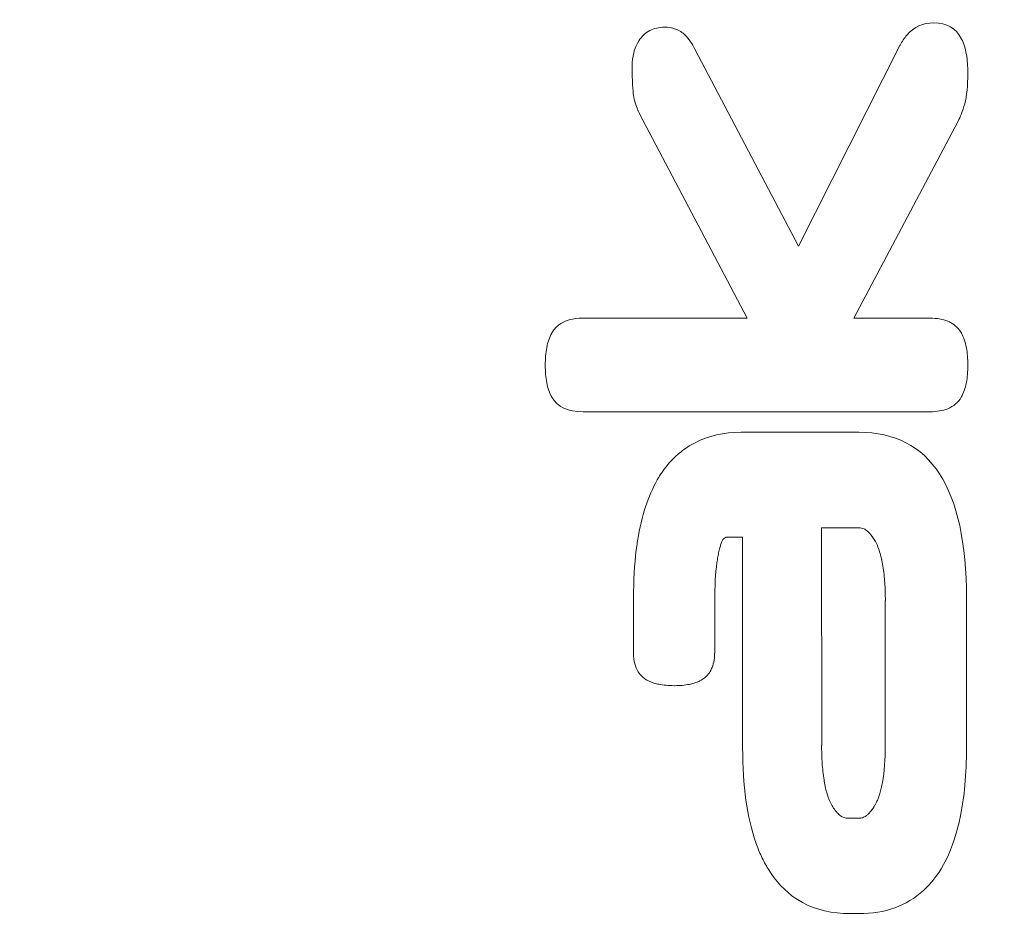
# Model space of a CAD drawing. Header units: inches. Extents: x -5.8 to 5.8, y -5.8 to 5.8.
# Tile 10 of 42: x -5.41 to -5.07, y -0.608 to -0.296. Entities that reach past the tile are written whole.
import ezdxf

# ---------------------------------------------------------------- set-up
doc = ezdxf.new("R2010")
doc.units = ezdxf.units.IN
doc.header["$MEASUREMENT"] = 0
doc.layers.add('VIEW_HATCHES', color=7, linetype='Continuous')

msp = doc.modelspace()

# ---------------------------------------------------------------- linework, layer by layer
at = {"layer": 'VIEW_HATCHES', "color": 4, "lineweight": 5}
for points in [[(-4.47718, 0.90654), (-4.47718, 0.90654), (-5.65767, 1.89029), (-5.65767, 1.89029), (-5.65767, 1.89029), (-5.71609, 1.93889), (-5.74992, 2.01092), (-5.74998, 2.08691), (-5.74998, 2.08691), (-5.75005, 2.16289), (-5.71601, 2.23529), (-5.65767, 2.28399), (-5.65767, 2.28399), (-5.65767, 2.28399), (-4.47717, 3.26774), (-4.47717, 3.26774), (-4.47717, 3.26774), (-4.47717, 3.26774), (-4.47717, 3.26774), (-4.47717, 3.26774), (-4.47717, 3.26774), (-4.471, 3.29833), (-4.16565, 4.85117), (-3.99717, 5.68682), (-3.99717, 5.68682), (-3.98978, 5.72355), (-3.95745, 5.74998), (-3.91998, 5.75), (-3.91998, 5.75), (-3.91998, 5.75), (-2.67093, 5.74999), (-2.67093, 5.74999), (-2.67093, 5.74999), (-2.63346, 5.75), (-2.60116, 5.72354), (-2.59374, 5.68681), (-2.59374, 5.68681), (-2.39022, 4.67732), (-2.11993, 3.29832), (-2.11376, 3.26772), (-2.11376, 3.26772), (-2.11376, 3.26772), (-2.11376, 3.26772), (-2.11376, 3.26772), (-2.11376, 3.26772), (-2.11376, 3.26772), (-0.93326, 2.28397), (-0.93326, 2.28397), (-0.93326, 2.28397), (-0.87484, 2.23537), (-0.84102, 2.16334), (-0.84096, 2.08735), (-0.84096, 2.08735), (-0.84089, 2.01136), (-0.87493, 1.93897), (-0.93327, 1.89026), (-0.93327, 1.89026), (-0.93327, 1.89026), (-2.11378, 0.90652), (-2.11378, 0.90652), (-2.11378, 0.90652), (-2.11378, 0.90652), (-2.11378, 0.90652), (-2.11378, 0.90652), (-2.11378, 0.90652), (-2.11994, 0.87593), (-2.43556, -0.72782), (-2.59377, -1.51256), (-2.59377, -1.51256), (-2.60116, -1.54929), (-2.63349, -1.57572), (-2.67096, -1.57573), (-2.67096, -1.57573), (-2.67096, -1.57573), (-3.92002, -1.57572), (-3.92002, -1.57572), (-3.92002, -1.57572), (-3.95748, -1.57574), (-3.98978, -1.54928), (-3.9972, -1.51255), (-3.9972, -1.51255), (-4.20072, -0.50306), (-4.47101, 0.87594), (-4.47718, 0.90654), (-4.47718, 0.90654), (-4.47718, 0.90654), (-4.47718, 0.90654), (-4.47718, 0.90654)], [(-4.84952, 0.33937), (-4.84952, 0.33937), (-4.59681, 0.02215), (-4.59681, 0.02215), (-4.59681, 0.02215), (-4.58138, 0.00648), (-4.57245, -0.01675), (-4.57244, -0.04125), (-4.57244, -0.04125), (-4.57242, -0.06575), (-4.58141, -0.0891), (-4.59681, -0.1048), (-4.59681, -0.1048), (-4.59681, -0.1048), (-4.84952, -0.42199), (-4.84952, -0.42199), (-4.84952, -0.42199), (-4.84952, -0.42199), (-4.84952, -0.42199), (-4.84952, -0.42199), (-4.84952, -0.42199), (-4.85115, -0.43186), (-4.93177, -0.93257), (-4.97626, -1.20202), (-4.97626, -1.20202), (-4.9782, -1.21386), (-4.98674, -1.22239), (-4.99663, -1.22239), (-4.99663, -1.22239), (-4.99663, -1.22239), (-5.32643, -1.22238), (-5.32643, -1.22238), (-5.32643, -1.22238), (-5.33633, -1.22238), (-5.34485, -1.21385), (-5.34681, -1.202), (-5.34681, -1.202), (-5.40056, -0.8765), (-5.47193, -0.43183), (-5.47356, -0.42197), (-5.47356, -0.42197), (-5.47356, -0.42197), (-5.47356, -0.42197), (-5.47356, -0.42197), (-5.47356, -0.42197), (-5.47356, -0.42197), (-5.72563, -0.10475), (-5.72563, -0.10475), (-5.72563, -0.10475), (-5.74105, -0.08908), (-5.74998, -0.06585), (-5.75, -0.04135), (-5.75, -0.04135), (-5.75002, -0.01685), (-5.74103, 0.0065), (-5.72563, 0.0222), (-5.72563, 0.0222), (-5.72563, 0.0222), (-5.47356, 0.33939), (-5.47356, 0.33939), (-5.47356, 0.33939), (-5.47356, 0.33939), (-5.47356, 0.33939), (-5.47356, 0.33939), (-5.47356, 0.33939), (-5.47193, 0.34926), (-5.38859, 0.86638), (-5.34682, 1.11942), (-5.34682, 1.11942), (-5.34487, 1.13126), (-5.33633, 1.13978), (-5.32644, 1.13979), (-5.32644, 1.13979), (-5.32644, 1.13979), (-4.99664, 1.13978), (-4.99664, 1.13978), (-4.99664, 1.13978), (-4.98675, 1.13978), (-4.97822, 1.13125), (-4.97626, 1.11941), (-4.97626, 1.11941), (-4.92252, 0.79389), (-4.85115, 0.34924), (-4.84952, 0.33937), (-4.84952, 0.33937), (-4.84952, 0.33937), (-4.84952, 0.33937), (-4.84952, 0.33937)]]:
    msp.add_open_spline(points, degree=3, knots=[0, 0, 0, 0, 0.045455, 0.045455, 0.045455, 0.045455, 0.090909, 0.090909, 0.090909, 0.090909, 0.136364, 0.136364, 0.136364, 0.136364, 0.181818, 0.181818, 0.181818, 0.181818, 0.227273, 0.227273, 0.227273, 0.227273, 0.272727, 0.272727, 0.272727, 0.272727, 0.318182, 0.318182, 0.318182, 0.318182, 0.363636, 0.363636, 0.363636, 0.363636, 0.409091, 0.409091, 0.409091, 0.409091, 0.454545, 0.454545, 0.454545, 0.454545, 0.5, 0.5, 0.5, 0.5, 0.545455, 0.545455, 0.545455, 0.545455, 0.590909, 0.590909, 0.590909, 0.590909, 0.636364, 0.636364, 0.636364, 0.636364, 0.681818, 0.681818, 0.681818, 0.681818, 0.727273, 0.727273, 0.727273, 0.727273, 0.772727, 0.772727, 0.772727, 0.772727, 0.818182, 0.818182, 0.818182, 0.818182, 0.863636, 0.863636, 0.863636, 0.863636, 0.909091, 0.909091, 0.909091, 0.909091, 0.954545, 0.954545, 0.954545, 0.954545, 1, 1, 1, 1], dxfattribs=at)
at = {"layer": 'VIEW_HATCHES', "color": 2, "lineweight": 5}
for points, knots in [([(-5.15883, -0.39935), (-5.15883, -0.39935), (-5.19602, -0.32877), (-5.19602, -0.32877), (-5.19602, -0.32877), (-5.19602, -0.32877), (-5.19602, -0.32877), (-5.19602, -0.32877), (-5.19602, -0.32877), (-5.19602, -0.32877), (-5.19604, -0.32874), (-5.19604, -0.32874), (-5.19604, -0.32874), (-5.19604, -0.32874), (-5.19604, -0.32872), (-5.19604, -0.32872), (-5.19604, -0.32872), (-5.19624, -0.32835), (-5.19639, -0.32804), (-5.1965, -0.32781), (-5.1965, -0.32781), (-5.19659, -0.3276), (-5.19673, -0.32728), (-5.19689, -0.32687), (-5.19689, -0.32687), (-5.19754, -0.32525), (-5.19797, -0.32354), (-5.19819, -0.32172), (-5.19819, -0.32172), (-5.19831, -0.32067), (-5.19842, -0.3193), (-5.19849, -0.31762), (-5.19849, -0.31762), (-5.19856, -0.31587), (-5.1986, -0.3141), (-5.1986, -0.31232), (-5.1986, -0.31232), (-5.1986, -0.31232), (-5.1986, -0.3123), (-5.1986, -0.3123), (-5.1986, -0.3123), (-5.1986, -0.3123), (-5.19858, -0.3123), (-5.19858, -0.3123), (-5.19858, -0.3123), (-5.19858, -0.31069), (-5.19839, -0.30917), (-5.19802, -0.30776), (-5.19802, -0.30776), (-5.19793, -0.30741), (-5.19787, -0.30718), (-5.19783, -0.30704), (-5.19783, -0.30704), (-5.19745, -0.30584), (-5.19693, -0.3047), (-5.19626, -0.30363), (-5.19626, -0.30363), (-5.19626, -0.30363), (-5.19626, -0.30361), (-5.19626, -0.30361), (-5.19626, -0.30361), (-5.19529, -0.30204), (-5.19402, -0.30085), (-5.19244, -0.30004), (-5.19244, -0.30004), (-5.19097, -0.29928), (-5.18929, -0.29889), (-5.18741, -0.29889), (-5.18741, -0.29889), (-5.18741, -0.29889), (-5.18741, -0.29888), (-5.18741, -0.29888), (-5.18741, -0.29888), (-5.18605, -0.29888), (-5.18479, -0.29909), (-5.18361, -0.29952), (-5.18361, -0.29952), (-5.18231, -0.29999), (-5.1812, -0.30069), (-5.18027, -0.30162), (-5.18027, -0.30162), (-5.17964, -0.30225), (-5.17901, -0.30301), (-5.1784, -0.30389), (-5.1784, -0.30389), (-5.17785, -0.30466), (-5.17735, -0.30551), (-5.1769, -0.30642), (-5.1769, -0.30642), (-5.1769, -0.30642), (-5.17689, -0.30642), (-5.17689, -0.30642), (-5.17689, -0.30642), (-5.17689, -0.30642), (-5.14117, -0.37447), (-5.14117, -0.37447), (-5.14117, -0.37447), (-5.14117, -0.37447), (-5.10609, -0.30515), (-5.10609, -0.30515), (-5.10609, -0.30515), (-5.10609, -0.30515), (-5.10609, -0.30516), (-5.10609, -0.30516), (-5.10609, -0.30516), (-5.10609, -0.30516), (-5.10607, -0.30511), (-5.10607, -0.30511), (-5.10607, -0.30511), (-5.10574, -0.30448), (-5.10538, -0.30386), (-5.10499, -0.30328), (-5.10499, -0.30328), (-5.10457, -0.30265), (-5.10415, -0.30209), (-5.10374, -0.30163), (-5.10374, -0.30163), (-5.10124, -0.29879), (-5.09813, -0.29737), (-5.09443, -0.29737), (-5.09443, -0.29737), (-5.08996, -0.29737), (-5.08676, -0.29923), (-5.08484, -0.30296), (-5.08484, -0.30296), (-5.08407, -0.30445), (-5.08351, -0.30623), (-5.08316, -0.30829), (-5.08316, -0.30829), (-5.08283, -0.31019), (-5.08267, -0.31235), (-5.08267, -0.31475), (-5.08267, -0.31475), (-5.08267, -0.31911), (-5.08303, -0.32263), (-5.08376, -0.32531), (-5.08376, -0.32531), (-5.08446, -0.32794), (-5.08523, -0.32993), (-5.08604, -0.33128), (-5.08604, -0.33128), (-5.08604, -0.33128), (-5.12205, -0.39936), (-5.12205, -0.39936), (-5.12205, -0.39936), (-5.12205, -0.39936), (-5.09573, -0.39936), (-5.09573, -0.39936), (-5.09573, -0.39936), (-5.09573, -0.39936), (-5.09573, -0.39934), (-5.09573, -0.39934), (-5.09573, -0.39934), (-5.09573, -0.39934), (-5.09572, -0.39934), (-5.09572, -0.39934), (-5.09572, -0.39934), (-5.09572, -0.39934), (-5.09572, -0.39936), (-5.09572, -0.39936), (-5.09572, -0.39936), (-5.09334, -0.39936), (-5.09129, -0.39972), (-5.08958, -0.40044), (-5.08958, -0.40044), (-5.08917, -0.40062), (-5.08887, -0.40075), (-5.08868, -0.40085), (-5.08868, -0.40085), (-5.08868, -0.40085), (-5.08866, -0.40087), (-5.08866, -0.40087), (-5.08866, -0.40087), (-5.08703, -0.40175), (-5.08577, -0.40296), (-5.0849, -0.40452), (-5.0849, -0.40452), (-5.08411, -0.40591), (-5.08354, -0.4076), (-5.08317, -0.40957), (-5.08317, -0.40957), (-5.08283, -0.41136), (-5.08266, -0.41337), (-5.08266, -0.41559), (-5.08266, -0.41559), (-5.08266, -0.41782), (-5.08283, -0.41983), (-5.08317, -0.4216), (-5.08317, -0.4216), (-5.08354, -0.42357), (-5.08413, -0.42525), (-5.08493, -0.42663), (-5.08493, -0.42663), (-5.08598, -0.42844), (-5.08755, -0.42978), (-5.08963, -0.43063), (-5.08963, -0.43063), (-5.09134, -0.43132), (-5.09337, -0.43167), (-5.09573, -0.43167), (-5.09573, -0.43167), (-5.09573, -0.43167), (-5.21551, -0.43168), (-5.21551, -0.43168), (-5.21551, -0.43168), (-5.22076, -0.43168), (-5.22436, -0.43), (-5.22631, -0.42664), (-5.22631, -0.42664), (-5.22711, -0.42526), (-5.2277, -0.42358), (-5.22807, -0.42161), (-5.22807, -0.42161), (-5.22841, -0.41984), (-5.22858, -0.41783), (-5.22858, -0.41561), (-5.22858, -0.41561), (-5.22858, -0.41339), (-5.22841, -0.41137), (-5.22808, -0.40958), (-5.22808, -0.40958), (-5.22771, -0.40761), (-5.22713, -0.40593), (-5.22635, -0.40453), (-5.22635, -0.40453), (-5.22635, -0.40453), (-5.22631, -0.40448), (-5.22631, -0.40448), (-5.22631, -0.40448), (-5.22631, -0.40448), (-5.22631, -0.40447), (-5.22631, -0.40447), (-5.22631, -0.40447), (-5.22631, -0.40447), (-5.2263, -0.40448), (-5.2263, -0.40448), (-5.2263, -0.40448), (-5.226, -0.40394), (-5.22566, -0.40347), (-5.2253, -0.40304), (-5.2253, -0.40304), (-5.22489, -0.40258), (-5.22447, -0.40217), (-5.22402, -0.40181), (-5.22402, -0.40181), (-5.22193, -0.40017), (-5.21909, -0.39935), (-5.21551, -0.39935), (-5.21551, -0.39935), (-5.21551, -0.39935), (-5.15883, -0.39935), (-5.15883, -0.39935)], [0, 0, 0, 0, 0.015873, 0.015873, 0.015873, 0.015873, 0.031746, 0.031746, 0.031746, 0.031746, 0.047619, 0.047619, 0.047619, 0.047619, 0.063492, 0.063492, 0.063492, 0.063492, 0.079365, 0.079365, 0.079365, 0.079365, 0.095238, 0.095238, 0.095238, 0.095238, 0.111111, 0.111111, 0.111111, 0.111111, 0.126984, 0.126984, 0.126984, 0.126984, 0.142857, 0.142857, 0.142857, 0.142857, 0.15873, 0.15873, 0.15873, 0.15873, 0.174603, 0.174603, 0.174603, 0.174603, 0.190476, 0.190476, 0.190476, 0.190476, 0.206349, 0.206349, 0.206349, 0.206349, 0.222222, 0.222222, 0.222222, 0.222222, 0.238095, 0.238095, 0.238095, 0.238095, 0.253968, 0.253968, 0.253968, 0.253968, 0.269841, 0.269841, 0.269841, 0.269841, 0.285714, 0.285714, 0.285714, 0.285714, 0.301587, 0.301587, 0.301587, 0.301587, 0.31746, 0.31746, 0.31746, 0.31746, 0.333333, 0.333333, 0.333333, 0.333333, 0.349206, 0.349206, 0.349206, 0.349206, 0.365079, 0.365079, 0.365079, 0.365079, 0.380952, 0.380952, 0.380952, 0.380952, 0.396825, 0.396825, 0.396825, 0.396825, 0.412698, 0.412698, 0.412698, 0.412698, 0.428571, 0.428571, 0.428571, 0.428571, 0.444444, 0.444444, 0.444444, 0.444444, 0.460317, 0.460317, 0.460317, 0.460317, 0.47619, 0.47619, 0.47619, 0.47619, 0.492063, 0.492063, 0.492063, 0.492063, 0.507937, 0.507937, 0.507937, 0.507937, 0.52381, 0.52381, 0.52381, 0.52381, 0.539683, 0.539683, 0.539683, 0.539683, 0.555556, 0.555556, 0.555556, 0.555556, 0.571429, 0.571429, 0.571429, 0.571429, 0.587302, 0.587302, 0.587302, 0.587302, 0.603175, 0.603175, 0.603175, 0.603175, 0.619048, 0.619048, 0.619048, 0.619048, 0.634921, 0.634921, 0.634921, 0.634921, 0.650794, 0.650794, 0.650794, 0.650794, 0.666667, 0.666667, 0.666667, 0.666667, 0.68254, 0.68254, 0.68254, 0.68254, 0.698413, 0.698413, 0.698413, 0.698413, 0.714286, 0.714286, 0.714286, 0.714286, 0.730159, 0.730159, 0.730159, 0.730159, 0.746032, 0.746032, 0.746032, 0.746032, 0.761905, 0.761905, 0.761905, 0.761905, 0.777778, 0.777778, 0.777778, 0.777778, 0.793651, 0.793651, 0.793651, 0.793651, 0.809524, 0.809524, 0.809524, 0.809524, 0.825397, 0.825397, 0.825397, 0.825397, 0.84127, 0.84127, 0.84127, 0.84127, 0.857143, 0.857143, 0.857143, 0.857143, 0.873016, 0.873016, 0.873016, 0.873016, 0.888889, 0.888889, 0.888889, 0.888889, 0.904762, 0.904762, 0.904762, 0.904762, 0.920635, 0.920635, 0.920635, 0.920635, 0.936508, 0.936508, 0.936508, 0.936508, 0.952381, 0.952381, 0.952381, 0.952381, 0.968254, 0.968254, 0.968254, 0.968254, 0.984127, 0.984127, 0.984127, 0.984127, 1, 1, 1, 1]), ([(-5.08311, -0.54768), (-5.08313, -0.55683), (-5.08386, -0.56488), (-5.08531, -0.57183), (-5.08531, -0.57183), (-5.08555, -0.57297), (-5.08581, -0.57409), (-5.08609, -0.57517), (-5.08609, -0.57517), (-5.08752, -0.58075), (-5.08946, -0.58554), (-5.09192, -0.58954), (-5.09192, -0.58954), (-5.09192, -0.58954), (-5.09193, -0.58955), (-5.09193, -0.58955), (-5.09193, -0.58955), (-5.09193, -0.58955), (-5.09193, -0.58956), (-5.09193, -0.58956), (-5.09193, -0.58956), (-5.09281, -0.591), (-5.09376, -0.59233), (-5.09477, -0.59357), (-5.09477, -0.59357), (-5.09577, -0.59481), (-5.09684, -0.59594), (-5.09798, -0.59698), (-5.09798, -0.59698), (-5.09798, -0.59698), (-5.09798, -0.59698), (-5.09798, -0.59698), (-5.09798, -0.59698), (-5.1038, -0.60232), (-5.11123, -0.60499), (-5.12027, -0.60499), (-5.12027, -0.60499), (-5.12027, -0.60499), (-5.12058, -0.60499), (-5.12058, -0.60499), (-5.12058, -0.60499), (-5.12058, -0.60499), (-5.12058, -0.60497), (-5.12058, -0.60497), (-5.12058, -0.60497), (-5.12058, -0.60497), (-5.12296, -0.60497), (-5.12296, -0.60497), (-5.12296, -0.60497), (-5.12296, -0.60497), (-5.12296, -0.60499), (-5.12296, -0.60499), (-5.12296, -0.60499), (-5.12296, -0.60499), (-5.12326, -0.60499), (-5.12326, -0.60499), (-5.12326, -0.60499), (-5.12326, -0.60499), (-5.12328, -0.60499), (-5.12328, -0.60499), (-5.12328, -0.60499), (-5.12328, -0.60499), (-5.12328, -0.60499), (-5.12328, -0.60499), (-5.12328, -0.60499), (-5.12955, -0.60499), (-5.13506, -0.6037), (-5.13978, -0.60113), (-5.13978, -0.60113), (-5.14055, -0.60071), (-5.1413, -0.60025), (-5.14203, -0.59977), (-5.14203, -0.59977), (-5.14577, -0.59726), (-5.14897, -0.59386), (-5.15161, -0.58956), (-5.15161, -0.58956), (-5.15161, -0.58956), (-5.15162, -0.58955), (-5.15162, -0.58955), (-5.15162, -0.58955), (-5.15162, -0.58955), (-5.15163, -0.58954), (-5.15163, -0.58954), (-5.15163, -0.58954), (-5.15245, -0.58819), (-5.15322, -0.58676), (-5.15393, -0.58525), (-5.15393, -0.58525), (-5.15393, -0.58525), (-5.15392, -0.58525), (-5.15392, -0.58525), (-5.15392, -0.58525), (-5.15463, -0.58373), (-5.15528, -0.58212), (-5.15587, -0.58043), (-5.15587, -0.58043), (-5.15889, -0.57181), (-5.16041, -0.56089), (-5.16043, -0.54769), (-5.16043, -0.54769), (-5.16043, -0.54769), (-5.16045, -0.54769), (-5.16045, -0.54769), (-5.16045, -0.54769), (-5.16045, -0.54769), (-5.16045, -0.54738), (-5.16045, -0.54738), (-5.16045, -0.54738), (-5.16045, -0.54738), (-5.16044, -0.47503), (-5.16044, -0.47503), (-5.16044, -0.47503), (-5.16044, -0.47503), (-5.16606, -0.47503), (-5.16606, -0.47503), (-5.16606, -0.47503), (-5.16606, -0.47503), (-5.16607, -0.47503), (-5.16607, -0.47503), (-5.16607, -0.47503), (-5.16607, -0.47503), (-5.16607, -0.47503), (-5.16607, -0.47503), (-5.16607, -0.47503), (-5.1661, -0.47503), (-5.16613, -0.47504), (-5.16618, -0.47506), (-5.16618, -0.47506), (-5.16624, -0.47508), (-5.16631, -0.47511), (-5.16639, -0.47515), (-5.16639, -0.47515), (-5.16639, -0.47515), (-5.16639, -0.47515), (-5.16639, -0.47515), (-5.16639, -0.47515), (-5.16679, -0.47537), (-5.16727, -0.47578), (-5.16737, -0.47602), (-5.16737, -0.47602), (-5.16737, -0.47602), (-5.16746, -0.4762), (-5.16746, -0.4762), (-5.16746, -0.4762), (-5.16746, -0.4762), (-5.16746, -0.4762), (-5.16746, -0.4762), (-5.16746, -0.4762), (-5.16746, -0.4762), (-5.16749, -0.47627), (-5.16749, -0.47627), (-5.16749, -0.47627), (-5.16749, -0.47627), (-5.16749, -0.47627), (-5.16749, -0.47627), (-5.16749, -0.47627), (-5.16749, -0.47627), (-5.16759, -0.4765), (-5.16759, -0.4765), (-5.16759, -0.4765), (-5.16759, -0.4765), (-5.16759, -0.4765), (-5.16759, -0.4765), (-5.16759, -0.4765), (-5.16775, -0.47689), (-5.16789, -0.4773), (-5.16802, -0.4777), (-5.16802, -0.4777), (-5.16802, -0.4777), (-5.16803, -0.47774), (-5.16803, -0.47774), (-5.16803, -0.47774), (-5.16803, -0.47774), (-5.16803, -0.47775), (-5.16803, -0.47775), (-5.16803, -0.47775), (-5.16803, -0.47775), (-5.16803, -0.47775), (-5.16803, -0.47775), (-5.16803, -0.47775), (-5.16803, -0.47775), (-5.16811, -0.47801), (-5.16811, -0.47801), (-5.16811, -0.47801), (-5.16811, -0.47801), (-5.16819, -0.47828), (-5.16819, -0.47828), (-5.16819, -0.47828), (-5.16833, -0.47874), (-5.16846, -0.47928), (-5.1686, -0.47988), (-5.1686, -0.47988), (-5.1686, -0.47988), (-5.16861, -0.47992), (-5.16861, -0.47992), (-5.16861, -0.47992), (-5.16875, -0.48051), (-5.16888, -0.48113), (-5.169, -0.48178), (-5.169, -0.48178), (-5.16911, -0.48242), (-5.16922, -0.4831), (-5.16932, -0.48381), (-5.16932, -0.48381), (-5.16982, -0.48746), (-5.17007, -0.49191), (-5.17007, -0.49714), (-5.17007, -0.49714), (-5.17007, -0.49714), (-5.17007, -0.51476), (-5.17007, -0.51476), (-5.17007, -0.51476), (-5.17007, -0.51476), (-5.17007, -0.51507), (-5.17007, -0.51507), (-5.17007, -0.51507), (-5.17007, -0.51507), (-5.17009, -0.51507), (-5.17009, -0.51507), (-5.17009, -0.51507), (-5.17013, -0.51725), (-5.17051, -0.5191), (-5.17124, -0.52062), (-5.17124, -0.52062), (-5.17124, -0.52062), (-5.17124, -0.52062), (-5.17124, -0.52062), (-5.17124, -0.52062), (-5.17137, -0.52088), (-5.1715, -0.52113), (-5.17165, -0.52138), (-5.17165, -0.52138), (-5.17165, -0.52138), (-5.17165, -0.52138), (-5.17165, -0.52138), (-5.17165, -0.52138), (-5.17235, -0.52253), (-5.17328, -0.52346), (-5.17444, -0.52418), (-5.17444, -0.52418), (-5.17444, -0.52418), (-5.17443, -0.52419), (-5.17443, -0.52419), (-5.17443, -0.52419), (-5.17443, -0.52419), (-5.17472, -0.52435), (-5.17472, -0.52435), (-5.17472, -0.52435), (-5.17472, -0.52435), (-5.17473, -0.52436), (-5.17473, -0.52436), (-5.17473, -0.52436), (-5.17473, -0.52436), (-5.17478, -0.52438), (-5.17478, -0.52438), (-5.17478, -0.52438), (-5.17478, -0.52438), (-5.17479, -0.52438), (-5.17479, -0.52438), (-5.17479, -0.52438), (-5.17479, -0.52438), (-5.17495, -0.52446), (-5.17495, -0.52446), (-5.17495, -0.52446), (-5.17495, -0.52446), (-5.17498, -0.52448), (-5.17498, -0.52448), (-5.17498, -0.52448), (-5.17498, -0.52448), (-5.17498, -0.52448), (-5.17498, -0.52448), (-5.17498, -0.52448), (-5.17498, -0.52448), (-5.17515, -0.52457), (-5.17515, -0.52457), (-5.17515, -0.52457), (-5.17515, -0.52457), (-5.17515, -0.52457), (-5.17515, -0.52457), (-5.17515, -0.52457), (-5.17544, -0.52472), (-5.1757, -0.52485), (-5.17594, -0.52494), (-5.17594, -0.52494), (-5.17594, -0.52494), (-5.17594, -0.52494), (-5.17594, -0.52494), (-5.17594, -0.52494), (-5.17594, -0.52494), (-5.17594, -0.52495), (-5.17594, -0.52495), (-5.17594, -0.52495), (-5.17594, -0.52495), (-5.17595, -0.52495), (-5.17595, -0.52495), (-5.17595, -0.52495), (-5.17595, -0.52495), (-5.17609, -0.52501), (-5.17609, -0.52501), (-5.17609, -0.52501), (-5.17609, -0.52501), (-5.1761, -0.52501), (-5.1761, -0.52501), (-5.1761, -0.52501), (-5.1761, -0.52501), (-5.17625, -0.52507), (-5.17625, -0.52507), (-5.17625, -0.52507), (-5.17625, -0.52507), (-5.17625, -0.52507), (-5.17625, -0.52507), (-5.17625, -0.52507), (-5.17652, -0.52517), (-5.17681, -0.52528), (-5.17714, -0.52538), (-5.17714, -0.52538), (-5.17714, -0.52538), (-5.17714, -0.52538), (-5.17714, -0.52538), (-5.17714, -0.52538), (-5.17714, -0.52538), (-5.17717, -0.52539), (-5.17717, -0.52539), (-5.17717, -0.52539), (-5.17717, -0.52539), (-5.17717, -0.52539), (-5.17717, -0.52539), (-5.17717, -0.52539), (-5.17744, -0.52547), (-5.17772, -0.52555), (-5.178, -0.52562), (-5.178, -0.52562), (-5.17828, -0.52569), (-5.17857, -0.52576), (-5.17887, -0.52581), (-5.17887, -0.52581), (-5.18038, -0.52611), (-5.18209, -0.52627), (-5.18401, -0.52627), (-5.18401, -0.52627), (-5.18401, -0.52627), (-5.18404, -0.52627), (-5.18404, -0.52627), (-5.18404, -0.52627), (-5.18404, -0.52627), (-5.18404, -0.52627), (-5.18404, -0.52627), (-5.18404, -0.52627), (-5.18604, -0.52626), (-5.18783, -0.52611), (-5.18939, -0.52579), (-5.18939, -0.52579), (-5.18965, -0.52574), (-5.18991, -0.52569), (-5.19014, -0.52563), (-5.19014, -0.52563), (-5.19141, -0.52532), (-5.19251, -0.5249), (-5.19346, -0.52437), (-5.19346, -0.52437), (-5.19346, -0.52437), (-5.19346, -0.52436), (-5.19346, -0.52436), (-5.19346, -0.52436), (-5.19346, -0.52436), (-5.19347, -0.52436), (-5.19347, -0.52436), (-5.19347, -0.52436), (-5.1937, -0.52423), (-5.19394, -0.52408), (-5.19415, -0.52393), (-5.19415, -0.52393), (-5.19437, -0.52378), (-5.19458, -0.52362), (-5.19478, -0.52345), (-5.19478, -0.52345), (-5.19478, -0.52345), (-5.19478, -0.52345), (-5.19478, -0.52345), (-5.19478, -0.52345), (-5.19582, -0.52257), (-5.19663, -0.52144), (-5.1972, -0.52007), (-5.1972, -0.52007), (-5.1972, -0.52007), (-5.1972, -0.52007), (-5.1972, -0.52007), (-5.1972, -0.52007), (-5.1972, -0.52007), (-5.1972, -0.52005), (-5.1972, -0.52005), (-5.1972, -0.52005), (-5.19729, -0.51984), (-5.19737, -0.51963), (-5.19744, -0.51941), (-5.19744, -0.51941), (-5.19752, -0.51918), (-5.19759, -0.51896), (-5.19765, -0.51874), (-5.19765, -0.51874), (-5.19794, -0.51764), (-5.1981, -0.51642), (-5.19812, -0.51507), (-5.19812, -0.51507), (-5.19812, -0.51507), (-5.19814, -0.51507), (-5.19814, -0.51507), (-5.19814, -0.51507), (-5.19814, -0.51507), (-5.19814, -0.51477), (-5.19814, -0.51477), (-5.19814, -0.51477), (-5.19814, -0.51477), (-5.19814, -0.4964), (-5.19814, -0.4964), (-5.19814, -0.4964), (-5.19814, -0.4964), (-5.19814, -0.49638), (-5.19814, -0.49638), (-5.19814, -0.49638), (-5.19814, -0.49638), (-5.19814, -0.49607), (-5.19814, -0.49607), (-5.19814, -0.49607), (-5.19814, -0.49607), (-5.19812, -0.49607), (-5.19812, -0.49607), (-5.19812, -0.49607), (-5.19811, -0.49001), (-5.19778, -0.48443), (-5.19715, -0.47933), (-5.19715, -0.47933), (-5.19693, -0.47763), (-5.19669, -0.476), (-5.19641, -0.47443), (-5.19641, -0.47443), (-5.19496, -0.46629), (-5.19259, -0.45955), (-5.18931, -0.45422), (-5.18931, -0.45422), (-5.18931, -0.45422), (-5.18931, -0.45421), (-5.18931, -0.45421), (-5.18931, -0.45421), (-5.18931, -0.45421), (-5.1893, -0.45421), (-5.1893, -0.45421), (-5.1893, -0.45421), (-5.18902, -0.45374), (-5.18872, -0.45328), (-5.18841, -0.45283), (-5.18841, -0.45283), (-5.18811, -0.45237), (-5.18779, -0.45193), (-5.18748, -0.45151), (-5.18748, -0.45151), (-5.18583, -0.4493), (-5.18399, -0.44736), (-5.18195, -0.44571), (-5.18195, -0.44571), (-5.18195, -0.44571), (-5.18195, -0.4457), (-5.18195, -0.4457), (-5.18195, -0.4457), (-5.18195, -0.4457), (-5.18194, -0.4457), (-5.18194, -0.4457), (-5.18194, -0.4457), (-5.18194, -0.4457), (-5.18194, -0.4457), (-5.18194, -0.4457), (-5.18194, -0.4457), (-5.18115, -0.44506), (-5.18033, -0.44445), (-5.17948, -0.44389), (-5.17948, -0.44389), (-5.17863, -0.44334), (-5.17776, -0.44283), (-5.17686, -0.44236), (-5.17686, -0.44236), (-5.17224, -0.43997), (-5.16694, -0.43878), (-5.16096, -0.43878), (-5.16096, -0.43878), (-5.16096, -0.43878), (-5.12029, -0.43878), (-5.12029, -0.43878), (-5.12029, -0.43878), (-5.09557, -0.43877), (-5.08319, -0.45787), (-5.08312, -0.49608), (-5.08312, -0.49608), (-5.08312, -0.49608), (-5.0831, -0.49608), (-5.0831, -0.49608), (-5.0831, -0.49608), (-5.0831, -0.49608), (-5.0831, -0.49639), (-5.0831, -0.49639), (-5.0831, -0.49639), (-5.0831, -0.49639), (-5.08309, -0.54737), (-5.08309, -0.54737), (-5.08309, -0.54737), (-5.08309, -0.54737), (-5.08309, -0.54768), (-5.08309, -0.54768), (-5.08309, -0.54768), (-5.08309, -0.54768), (-5.08311, -0.54768), (-5.08311, -0.54768)], [0, 0, 0, 0, 0.007812, 0.007812, 0.007812, 0.007812, 0.015625, 0.015625, 0.015625, 0.015625, 0.023438, 0.023438, 0.023438, 0.023438, 0.03125, 0.03125, 0.03125, 0.03125, 0.039062, 0.039062, 0.039062, 0.039062, 0.046875, 0.046875, 0.046875, 0.046875, 0.054688, 0.054688, 0.054688, 0.054688, 0.0625, 0.0625, 0.0625, 0.0625, 0.070312, 0.070312, 0.070312, 0.070312, 0.078125, 0.078125, 0.078125, 0.078125, 0.085938, 0.085938, 0.085938, 0.085938, 0.09375, 0.09375, 0.09375, 0.09375, 0.101562, 0.101562, 0.101562, 0.101562, 0.109375, 0.109375, 0.109375, 0.109375, 0.117188, 0.117188, 0.117188, 0.117188, 0.125, 0.125, 0.125, 0.125, 0.132812, 0.132812, 0.132812, 0.132812, 0.140625, 0.140625, 0.140625, 0.140625, 0.148438, 0.148438, 0.148438, 0.148438, 0.15625, 0.15625, 0.15625, 0.15625, 0.164062, 0.164062, 0.164062, 0.164062, 0.171875, 0.171875, 0.171875, 0.171875, 0.179688, 0.179688, 0.179688, 0.179688, 0.1875, 0.1875, 0.1875, 0.1875, 0.195312, 0.195312, 0.195312, 0.195312, 0.203125, 0.203125, 0.203125, 0.203125, 0.210938, 0.210938, 0.210938, 0.210938, 0.21875, 0.21875, 0.21875, 0.21875, 0.226562, 0.226562, 0.226562, 0.226562, 0.234375, 0.234375, 0.234375, 0.234375, 0.242188, 0.242188, 0.242188, 0.242188, 0.25, 0.25, 0.25, 0.25, 0.257812, 0.257812, 0.257812, 0.257812, 0.265625, 0.265625, 0.265625, 0.265625, 0.273438, 0.273438, 0.273438, 0.273438, 0.28125, 0.28125, 0.28125, 0.28125, 0.289062, 0.289062, 0.289062, 0.289062, 0.296875, 0.296875, 0.296875, 0.296875, 0.304688, 0.304688, 0.304688, 0.304688, 0.3125, 0.3125, 0.3125, 0.3125, 0.320312, 0.320312, 0.320312, 0.320312, 0.328125, 0.328125, 0.328125, 0.328125, 0.335938, 0.335938, 0.335938, 0.335938, 0.34375, 0.34375, 0.34375, 0.34375, 0.351562, 0.351562, 0.351562, 0.351562, 0.359375, 0.359375, 0.359375, 0.359375, 0.367188, 0.367188, 0.367188, 0.367188, 0.375, 0.375, 0.375, 0.375, 0.382812, 0.382812, 0.382812, 0.382812, 0.390625, 0.390625, 0.390625, 0.390625, 0.398438, 0.398438, 0.398438, 0.398438, 0.40625, 0.40625, 0.40625, 0.40625, 0.414062, 0.414062, 0.414062, 0.414062, 0.421875, 0.421875, 0.421875, 0.421875, 0.429688, 0.429688, 0.429688, 0.429688, 0.4375, 0.4375, 0.4375, 0.4375, 0.445312, 0.445312, 0.445312, 0.445312, 0.453125, 0.453125, 0.453125, 0.453125, 0.460938, 0.460938, 0.460938, 0.460938, 0.46875, 0.46875, 0.46875, 0.46875, 0.476562, 0.476562, 0.476562, 0.476562, 0.484375, 0.484375, 0.484375, 0.484375, 0.492188, 0.492188, 0.492188, 0.492188, 0.5, 0.5, 0.5, 0.5, 0.507812, 0.507812, 0.507812, 0.507812, 0.515625, 0.515625, 0.515625, 0.515625, 0.523438, 0.523438, 0.523438, 0.523438, 0.53125, 0.53125, 0.53125, 0.53125, 0.539062, 0.539062, 0.539062, 0.539062, 0.546875, 0.546875, 0.546875, 0.546875, 0.554688, 0.554688, 0.554688, 0.554688, 0.5625, 0.5625, 0.5625, 0.5625, 0.570312, 0.570312, 0.570312, 0.570312, 0.578125, 0.578125, 0.578125, 0.578125, 0.585938, 0.585938, 0.585938, 0.585938, 0.59375, 0.59375, 0.59375, 0.59375, 0.601562, 0.601562, 0.601562, 0.601562, 0.609375, 0.609375, 0.609375, 0.609375, 0.617188, 0.617188, 0.617188, 0.617188, 0.625, 0.625, 0.625, 0.625, 0.632812, 0.632812, 0.632812, 0.632812, 0.640625, 0.640625, 0.640625, 0.640625, 0.648438, 0.648438, 0.648438, 0.648438, 0.65625, 0.65625, 0.65625, 0.65625, 0.664062, 0.664062, 0.664062, 0.664062, 0.671875, 0.671875, 0.671875, 0.671875, 0.679688, 0.679688, 0.679688, 0.679688, 0.6875, 0.6875, 0.6875, 0.6875, 0.695312, 0.695312, 0.695312, 0.695312, 0.703125, 0.703125, 0.703125, 0.703125, 0.710938, 0.710938, 0.710938, 0.710938, 0.71875, 0.71875, 0.71875, 0.71875, 0.726562, 0.726562, 0.726562, 0.726562, 0.734375, 0.734375, 0.734375, 0.734375, 0.742188, 0.742188, 0.742188, 0.742188, 0.75, 0.75, 0.75, 0.75, 0.757812, 0.757812, 0.757812, 0.757812, 0.765625, 0.765625, 0.765625, 0.765625, 0.773438, 0.773438, 0.773438, 0.773438, 0.78125, 0.78125, 0.78125, 0.78125, 0.789062, 0.789062, 0.789062, 0.789062, 0.796875, 0.796875, 0.796875, 0.796875, 0.804688, 0.804688, 0.804688, 0.804688, 0.8125, 0.8125, 0.8125, 0.8125, 0.820312, 0.820312, 0.820312, 0.820312, 0.828125, 0.828125, 0.828125, 0.828125, 0.835938, 0.835938, 0.835938, 0.835938, 0.84375, 0.84375, 0.84375, 0.84375, 0.851562, 0.851562, 0.851562, 0.851562, 0.859375, 0.859375, 0.859375, 0.859375, 0.867188, 0.867188, 0.867188, 0.867188, 0.875, 0.875, 0.875, 0.875, 0.882812, 0.882812, 0.882812, 0.882812, 0.890625, 0.890625, 0.890625, 0.890625, 0.898438, 0.898438, 0.898438, 0.898438, 0.90625, 0.90625, 0.90625, 0.90625, 0.914062, 0.914062, 0.914062, 0.914062, 0.921875, 0.921875, 0.921875, 0.921875, 0.929688, 0.929688, 0.929688, 0.929688, 0.9375, 0.9375, 0.9375, 0.9375, 0.945312, 0.945312, 0.945312, 0.945312, 0.953125, 0.953125, 0.953125, 0.953125, 0.960938, 0.960938, 0.960938, 0.960938, 0.96875, 0.96875, 0.96875, 0.96875, 0.976562, 0.976562, 0.976562, 0.976562, 0.984375, 0.984375, 0.984375, 0.984375, 0.992188, 0.992188, 0.992188, 0.992188, 1, 1, 1, 1]), ([(-5.11117, -0.49714), (-5.11117, -0.49714), (-5.11117, -0.4971), (-5.11117, -0.4971), (-5.11117, -0.4971), (-5.11117, -0.4971), (-5.11117, -0.4968), (-5.11117, -0.4968), (-5.11117, -0.4968), (-5.11117, -0.4968), (-5.11115, -0.4968), (-5.11115, -0.4968), (-5.11115, -0.4968), (-5.11115, -0.49493), (-5.1112, -0.49315), (-5.1113, -0.49147), (-5.1113, -0.49147), (-5.1113, -0.49147), (-5.1113, -0.49147), (-5.1113, -0.49147), (-5.1113, -0.49147), (-5.11133, -0.49106), (-5.11136, -0.49063), (-5.11139, -0.4902), (-5.11139, -0.4902), (-5.11155, -0.48807), (-5.11179, -0.48611), (-5.1121, -0.48432), (-5.1121, -0.48432), (-5.1121, -0.48432), (-5.11211, -0.48429), (-5.11211, -0.48429), (-5.11211, -0.48429), (-5.11211, -0.48429), (-5.11215, -0.48405), (-5.11215, -0.48405), (-5.11215, -0.48405), (-5.11215, -0.48405), (-5.11219, -0.48382), (-5.11219, -0.48382), (-5.11219, -0.48382), (-5.11227, -0.48343), (-5.11235, -0.48305), (-5.11242, -0.4827), (-5.11242, -0.4827), (-5.11242, -0.4827), (-5.11242, -0.4827), (-5.11242, -0.4827), (-5.11242, -0.4827), (-5.11242, -0.4827), (-5.11243, -0.48268), (-5.11243, -0.48268), (-5.11243, -0.48268), (-5.11243, -0.48268), (-5.11243, -0.48267), (-5.11243, -0.48267), (-5.11243, -0.48267), (-5.11251, -0.48231), (-5.11259, -0.48196), (-5.11267, -0.48163), (-5.11267, -0.48163), (-5.11276, -0.4813), (-5.11285, -0.48096), (-5.11294, -0.48065), (-5.11294, -0.48065), (-5.1134, -0.47902), (-5.11395, -0.47765), (-5.11458, -0.47653), (-5.11458, -0.47653), (-5.11458, -0.47653), (-5.11459, -0.47652), (-5.11459, -0.47652), (-5.11459, -0.47652), (-5.11459, -0.47652), (-5.11459, -0.47651), (-5.11459, -0.47651), (-5.11459, -0.47651), (-5.11474, -0.47626), (-5.11488, -0.47601), (-5.11503, -0.47577), (-5.11503, -0.47577), (-5.11517, -0.47554), (-5.11532, -0.47531), (-5.11547, -0.47509), (-5.11547, -0.47509), (-5.11622, -0.474), (-5.11699, -0.47316), (-5.11777, -0.47259), (-5.11777, -0.47259), (-5.11777, -0.47259), (-5.11801, -0.47241), (-5.11801, -0.47241), (-5.11801, -0.47241), (-5.11801, -0.47241), (-5.11811, -0.47234), (-5.11811, -0.47234), (-5.11811, -0.47234), (-5.11822, -0.47228), (-5.11834, -0.47221), (-5.11845, -0.47215), (-5.11845, -0.47215), (-5.11903, -0.47186), (-5.11964, -0.47172), (-5.12028, -0.47172), (-5.12028, -0.47172), (-5.12028, -0.47172), (-5.13314, -0.47172), (-5.13314, -0.47172), (-5.13314, -0.47172), (-5.13314, -0.47172), (-5.13313, -0.54663), (-5.13313, -0.54663), (-5.13313, -0.54663), (-5.13313, -0.54663), (-5.13313, -0.54667), (-5.13313, -0.54667), (-5.13313, -0.54667), (-5.13313, -0.54667), (-5.13313, -0.54697), (-5.13313, -0.54697), (-5.13313, -0.54697), (-5.13313, -0.54697), (-5.13315, -0.54697), (-5.13315, -0.54697), (-5.13315, -0.54697), (-5.13315, -0.54884), (-5.13309, -0.55063), (-5.133, -0.55231), (-5.133, -0.55231), (-5.13298, -0.55273), (-5.13295, -0.55315), (-5.13292, -0.55358), (-5.13292, -0.55358), (-5.13276, -0.55571), (-5.13253, -0.55767), (-5.13222, -0.55946), (-5.13222, -0.55946), (-5.13222, -0.55946), (-5.13221, -0.55949), (-5.13221, -0.55949), (-5.13221, -0.55949), (-5.13221, -0.55949), (-5.13217, -0.55973), (-5.13217, -0.55973), (-5.13217, -0.55973), (-5.13217, -0.55973), (-5.13217, -0.55973), (-5.13217, -0.55973), (-5.13217, -0.55973), (-5.13217, -0.55973), (-5.13213, -0.55997), (-5.13213, -0.55997), (-5.13213, -0.55997), (-5.13206, -0.56036), (-5.13198, -0.56074), (-5.13191, -0.56109), (-5.13191, -0.56109), (-5.13191, -0.56109), (-5.1319, -0.56111), (-5.1319, -0.56111), (-5.1319, -0.56111), (-5.13183, -0.56147), (-5.13174, -0.56182), (-5.13167, -0.56215), (-5.13167, -0.56215), (-5.13167, -0.56215), (-5.13167, -0.56215), (-5.13167, -0.56215), (-5.13167, -0.56215), (-5.13159, -0.56248), (-5.1315, -0.56281), (-5.13141, -0.56314), (-5.13141, -0.56314), (-5.13095, -0.56476), (-5.1304, -0.56615), (-5.12977, -0.5673), (-5.12977, -0.5673), (-5.12977, -0.5673), (-5.12976, -0.5673), (-5.12976, -0.5673), (-5.12976, -0.5673), (-5.12976, -0.5673), (-5.12976, -0.56731), (-5.12976, -0.56731), (-5.12976, -0.56731), (-5.12976, -0.56731), (-5.12976, -0.56731), (-5.12976, -0.56731), (-5.12976, -0.56731), (-5.12976, -0.56731), (-5.12954, -0.56771), (-5.12954, -0.56771), (-5.12954, -0.56771), (-5.12954, -0.56771), (-5.12931, -0.56809), (-5.12931, -0.56809), (-5.12931, -0.56809), (-5.12893, -0.56871), (-5.12855, -0.56925), (-5.12817, -0.56972), (-5.12817, -0.56972), (-5.12817, -0.56972), (-5.12816, -0.56972), (-5.12816, -0.56972), (-5.12816, -0.56972), (-5.12816, -0.56972), (-5.12816, -0.56973), (-5.12816, -0.56973), (-5.12816, -0.56973), (-5.12816, -0.56973), (-5.12795, -0.56997), (-5.12795, -0.56997), (-5.12795, -0.56997), (-5.12795, -0.56997), (-5.12795, -0.56997), (-5.12795, -0.56997), (-5.12795, -0.56997), (-5.12795, -0.56997), (-5.12775, -0.5702), (-5.12775, -0.5702), (-5.12775, -0.5702), (-5.12775, -0.5702), (-5.12775, -0.57019), (-5.12775, -0.57019), (-5.12775, -0.57019), (-5.1274, -0.57057), (-5.12704, -0.57089), (-5.12667, -0.57116), (-5.12667, -0.57116), (-5.12667, -0.57116), (-5.12643, -0.57133), (-5.12643, -0.57133), (-5.12643, -0.57133), (-5.1263, -0.57142), (-5.12617, -0.57149), (-5.12604, -0.57156), (-5.12604, -0.57156), (-5.12583, -0.57167), (-5.12561, -0.57176), (-5.1254, -0.57183), (-5.1254, -0.57183), (-5.1254, -0.57183), (-5.1254, -0.57183), (-5.1254, -0.57183), (-5.1254, -0.57183), (-5.12496, -0.57198), (-5.1245, -0.57205), (-5.12402, -0.57205), (-5.12402, -0.57205), (-5.12402, -0.57205), (-5.12028, -0.57205), (-5.12028, -0.57205), (-5.12028, -0.57205), (-5.12028, -0.57205), (-5.12027, -0.57205), (-5.12027, -0.57205), (-5.12027, -0.57205), (-5.12027, -0.57205), (-5.11996, -0.57205), (-5.11996, -0.57205), (-5.11996, -0.57205), (-5.11996, -0.57205), (-5.11996, -0.57205), (-5.11996, -0.57205), (-5.11996, -0.57205), (-5.11972, -0.57203), (-5.11948, -0.57199), (-5.11924, -0.57193), (-5.11924, -0.57193), (-5.11915, -0.5719), (-5.11907, -0.57187), (-5.11899, -0.57185), (-5.11899, -0.57185), (-5.11857, -0.5717), (-5.11816, -0.57147), (-5.11776, -0.57118), (-5.11776, -0.57118), (-5.11776, -0.57118), (-5.11776, -0.57118), (-5.11776, -0.57118), (-5.11776, -0.57118), (-5.11776, -0.57118), (-5.11761, -0.57107), (-5.11761, -0.57107), (-5.11761, -0.57107), (-5.11761, -0.57107), (-5.11748, -0.57096), (-5.11748, -0.57096), (-5.11748, -0.57096), (-5.11724, -0.57076), (-5.117, -0.57054), (-5.11677, -0.57029), (-5.11677, -0.57029), (-5.11677, -0.57029), (-5.11676, -0.57029), (-5.11676, -0.57029), (-5.11676, -0.57029), (-5.11668, -0.5702), (-5.11657, -0.57008), (-5.11645, -0.56995), (-5.11645, -0.56995), (-5.11634, -0.56982), (-5.11623, -0.56969), (-5.11614, -0.56958), (-5.11614, -0.56958), (-5.11562, -0.56894), (-5.11511, -0.56818), (-5.11461, -0.5673), (-5.11461, -0.5673), (-5.11461, -0.5673), (-5.1146, -0.56728), (-5.1146, -0.56728), (-5.1146, -0.56728), (-5.1146, -0.56728), (-5.11459, -0.56726), (-5.11459, -0.56726), (-5.11459, -0.56726), (-5.11459, -0.56726), (-5.11459, -0.56726), (-5.11459, -0.56726), (-5.11459, -0.56726), (-5.11459, -0.56726), (-5.11458, -0.56723), (-5.11458, -0.56723), (-5.11458, -0.56723), (-5.11458, -0.56723), (-5.11458, -0.56723), (-5.11458, -0.56723), (-5.11458, -0.56723), (-5.11458, -0.56723), (-5.11457, -0.56722), (-5.11457, -0.56722), (-5.11457, -0.56722), (-5.11457, -0.56722), (-5.11457, -0.56722), (-5.11457, -0.56722), (-5.11457, -0.56722), (-5.11457, -0.56722), (-5.11445, -0.56699), (-5.11445, -0.56699), (-5.11445, -0.56699), (-5.11445, -0.56699), (-5.11433, -0.56678), (-5.11433, -0.56678), (-5.11433, -0.56678), (-5.11414, -0.56639), (-5.11395, -0.56598), (-5.11378, -0.56556), (-5.11378, -0.56556), (-5.11378, -0.56556), (-5.11377, -0.56555), (-5.11377, -0.56555), (-5.11377, -0.56555), (-5.11377, -0.56555), (-5.11377, -0.56555), (-5.11377, -0.56555), (-5.11377, -0.56555), (-5.11377, -0.56555), (-5.11365, -0.56525), (-5.11365, -0.56525), (-5.11365, -0.56525), (-5.11365, -0.56525), (-5.11365, -0.56525), (-5.11365, -0.56525), (-5.11365, -0.56525), (-5.11365, -0.56525), (-5.11354, -0.56496), (-5.11354, -0.56496), (-5.11354, -0.56496), (-5.11354, -0.56496), (-5.11353, -0.56496), (-5.11353, -0.56496), (-5.11353, -0.56496), (-5.11335, -0.56448), (-5.11318, -0.56399), (-5.11303, -0.56349), (-5.11303, -0.56349), (-5.11303, -0.56349), (-5.11302, -0.56346), (-5.11302, -0.56346), (-5.11302, -0.56346), (-5.11285, -0.56288), (-5.11269, -0.56228), (-5.11254, -0.56165), (-5.11254, -0.56165), (-5.11238, -0.561), (-5.11225, -0.56034), (-5.11212, -0.55966), (-5.11212, -0.55966), (-5.11148, -0.5561), (-5.11116, -0.55175), (-5.11116, -0.54663), (-5.11116, -0.54663), (-5.11116, -0.54663), (-5.11117, -0.49714), (-5.11117, -0.49714)], [0, 0, 0, 0, 0.010101, 0.010101, 0.010101, 0.010101, 0.020202, 0.020202, 0.020202, 0.020202, 0.030303, 0.030303, 0.030303, 0.030303, 0.040404, 0.040404, 0.040404, 0.040404, 0.050505, 0.050505, 0.050505, 0.050505, 0.060606, 0.060606, 0.060606, 0.060606, 0.070707, 0.070707, 0.070707, 0.070707, 0.080808, 0.080808, 0.080808, 0.080808, 0.090909, 0.090909, 0.090909, 0.090909, 0.10101, 0.10101, 0.10101, 0.10101, 0.111111, 0.111111, 0.111111, 0.111111, 0.121212, 0.121212, 0.121212, 0.121212, 0.131313, 0.131313, 0.131313, 0.131313, 0.141414, 0.141414, 0.141414, 0.141414, 0.151515, 0.151515, 0.151515, 0.151515, 0.161616, 0.161616, 0.161616, 0.161616, 0.171717, 0.171717, 0.171717, 0.171717, 0.181818, 0.181818, 0.181818, 0.181818, 0.191919, 0.191919, 0.191919, 0.191919, 0.20202, 0.20202, 0.20202, 0.20202, 0.212121, 0.212121, 0.212121, 0.212121, 0.222222, 0.222222, 0.222222, 0.222222, 0.232323, 0.232323, 0.232323, 0.232323, 0.242424, 0.242424, 0.242424, 0.242424, 0.252525, 0.252525, 0.252525, 0.252525, 0.262626, 0.262626, 0.262626, 0.262626, 0.272727, 0.272727, 0.272727, 0.272727, 0.282828, 0.282828, 0.282828, 0.282828, 0.292929, 0.292929, 0.292929, 0.292929, 0.30303, 0.30303, 0.30303, 0.30303, 0.313131, 0.313131, 0.313131, 0.313131, 0.323232, 0.323232, 0.323232, 0.323232, 0.333333, 0.333333, 0.333333, 0.333333, 0.343434, 0.343434, 0.343434, 0.343434, 0.353535, 0.353535, 0.353535, 0.353535, 0.363636, 0.363636, 0.363636, 0.363636, 0.373737, 0.373737, 0.373737, 0.373737, 0.383838, 0.383838, 0.383838, 0.383838, 0.393939, 0.393939, 0.393939, 0.393939, 0.40404, 0.40404, 0.40404, 0.40404, 0.414141, 0.414141, 0.414141, 0.414141, 0.424242, 0.424242, 0.424242, 0.424242, 0.434343, 0.434343, 0.434343, 0.434343, 0.444444, 0.444444, 0.444444, 0.444444, 0.454545, 0.454545, 0.454545, 0.454545, 0.464646, 0.464646, 0.464646, 0.464646, 0.474747, 0.474747, 0.474747, 0.474747, 0.484848, 0.484848, 0.484848, 0.484848, 0.494949, 0.494949, 0.494949, 0.494949, 0.505051, 0.505051, 0.505051, 0.505051, 0.515152, 0.515152, 0.515152, 0.515152, 0.525253, 0.525253, 0.525253, 0.525253, 0.535354, 0.535354, 0.535354, 0.535354, 0.545455, 0.545455, 0.545455, 0.545455, 0.555556, 0.555556, 0.555556, 0.555556, 0.565657, 0.565657, 0.565657, 0.565657, 0.575758, 0.575758, 0.575758, 0.575758, 0.585859, 0.585859, 0.585859, 0.585859, 0.59596, 0.59596, 0.59596, 0.59596, 0.606061, 0.606061, 0.606061, 0.606061, 0.616162, 0.616162, 0.616162, 0.616162, 0.626263, 0.626263, 0.626263, 0.626263, 0.636364, 0.636364, 0.636364, 0.636364, 0.646465, 0.646465, 0.646465, 0.646465, 0.656566, 0.656566, 0.656566, 0.656566, 0.666667, 0.666667, 0.666667, 0.666667, 0.676768, 0.676768, 0.676768, 0.676768, 0.686869, 0.686869, 0.686869, 0.686869, 0.69697, 0.69697, 0.69697, 0.69697, 0.707071, 0.707071, 0.707071, 0.707071, 0.717172, 0.717172, 0.717172, 0.717172, 0.727273, 0.727273, 0.727273, 0.727273, 0.737374, 0.737374, 0.737374, 0.737374, 0.747475, 0.747475, 0.747475, 0.747475, 0.757576, 0.757576, 0.757576, 0.757576, 0.767677, 0.767677, 0.767677, 0.767677, 0.777778, 0.777778, 0.777778, 0.777778, 0.787879, 0.787879, 0.787879, 0.787879, 0.79798, 0.79798, 0.79798, 0.79798, 0.808081, 0.808081, 0.808081, 0.808081, 0.818182, 0.818182, 0.818182, 0.818182, 0.828283, 0.828283, 0.828283, 0.828283, 0.838384, 0.838384, 0.838384, 0.838384, 0.848485, 0.848485, 0.848485, 0.848485, 0.858586, 0.858586, 0.858586, 0.858586, 0.868687, 0.868687, 0.868687, 0.868687, 0.878788, 0.878788, 0.878788, 0.878788, 0.888889, 0.888889, 0.888889, 0.888889, 0.89899, 0.89899, 0.89899, 0.89899, 0.909091, 0.909091, 0.909091, 0.909091, 0.919192, 0.919192, 0.919192, 0.919192, 0.929293, 0.929293, 0.929293, 0.929293, 0.939394, 0.939394, 0.939394, 0.939394, 0.949495, 0.949495, 0.949495, 0.949495, 0.959596, 0.959596, 0.959596, 0.959596, 0.969697, 0.969697, 0.969697, 0.969697, 0.979798, 0.979798, 0.979798, 0.979798, 0.989899, 0.989899, 0.989899, 0.989899, 1, 1, 1, 1])]:
    msp.add_open_spline(points, degree=3, knots=knots, dxfattribs=at)

doc.saveas('drawing.dxf')
